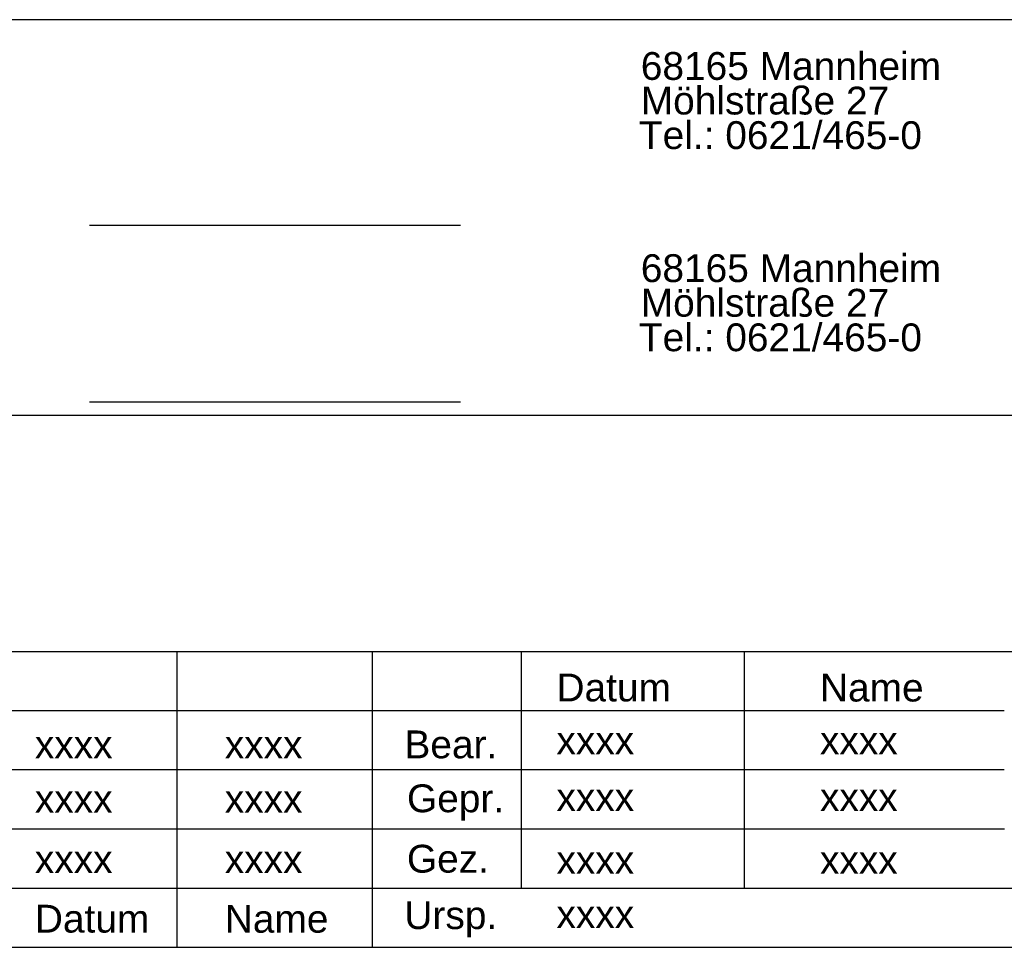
# Model space of a CAD drawing. Header units: metres. Extents: x 0 to 0.185, y 0 to 0.06.
# Tile 3 of 4: x 0.038 to 0.102, y 0 to 0.06. Entities that reach past the tile are written whole.
import ezdxf

# ---------------------------------------------------------------- set-up
doc = ezdxf.new("R2010")
doc.units = ezdxf.units.M
doc.header["$MEASUREMENT"] = 0
doc.layers.add('RAM_Stempel_MV_DIN_A3', color=7, linetype='Continuous', lineweight=25)
doc.styles.add('FAHNENBESCHR__250', font='arialn.shx', dxfattribs={"height": 0.5, "bigfont": 'bigfont.shx'})
doc.styles.add('RNV_250_0 63', font='arial.ttf', dxfattribs={"height": 0.63})

msp = doc.modelspace()

# ---------------------------------------------------------------- linework, layer by layer
at = {"layer": 'RAM_Stempel_MV_DIN_A3'}
for p, q in [((0.042674, 0.046699), (0.066664, 0.046699)), ((0.042674, 0.035284), (0.066664, 0.035284)), ((0, 0.034425), (0.185, 0.034425)), ((0, 0.019125), (0.185, 0.019125)), ((0.048336, 0), (0.048336, 0.019125)), ((0.060968, -0.000001), (0.060968, 0.019125)), ((0.070588, 0.019125), (0.070588, 0.003825)), ((0.085018, 0.019125), (0.085018, 0.003825)), ((0.101852, 0.0153), (0, 0.0153)), ((0.101852, 0.011475), (0, 0.011475)), ((0.101855, 0.00765), (0, 0.00765)), ((0, 0.003825), (0.185, 0.003825))]:
    msp.add_line(p, q, dxfattribs=at)
at = {"layer": 'RAM_Stempel_MV_DIN_A3', "flags": 128}
msp.add_lwpolyline([(0, 0), (0.185, 0), (0.185, 0.06), (0, 0.06), (0, 0)], close=True, dxfattribs=at)

# ---------------------------------------------------------------- texts
at = {"layer": 'RAM_Stempel_MV_DIN_A3', "style": 'RNV_250_0 63'}
for s, p in [('68165 Mannheim', (0.078334, 0.056107)), ('Möhlstraße 27', (0.078333, 0.053871)), ('Tel.: 0621/465-0', (0.078212, 0.051635)), ('68165 Mannheim', (0.078334, 0.043029)), ('Möhlstraße 27', (0.078333, 0.040793)), ('Tel.: 0621/465-0', (0.078212, 0.038557))]:
    msp.add_text(s, height=0.0018, rotation=359.98759, dxfattribs=at).set_placement(p)
at = {"layer": 'RAM_Stempel_MV_DIN_A3', "char_height": 0.0018, "width": 0.0179693, "attachment_point": 1, "line_spacing_factor": 0.633333, "style": 'FAHNENBESCHR__250'}
for s, insert in [('\\fArial|b0|i0|c00|p39;Datum', (0.072879, 0.017705)), ('\\fArial|b0|i0|c00|p39;Name', (0.089927, 0.017699)), ('\\fArial|b0|i0|c00|p39;Bear.', (0.063041, 0.014024)), ('\\fArial|b0|i0|c00|p39;xxxx', (0.039134, 0.014024)), ('\\fArial|b0|i0|c00|p39;xxxx', (0.051421, 0.014024)), ('\\fArial|b0|i0|c00|p39;xxxx', (0.072879, 0.014288)), ('\\fArial|b0|i0|c00|p39;xxxx', (0.089927, 0.014288)), ('\\fArial|b0|i0|c00|p39;Gepr.', (0.063207, 0.010536)), ('\\fArial|b0|i0|c00|p39;xxxx', (0.039134, 0.010504)), ('\\fArial|b0|i0|c00|p39;xxxx', (0.051421, 0.010504)), ('\\fArial|b0|i0|c00|p39;xxxx', (0.072879, 0.010615)), ('\\fArial|b0|i0|c00|p39;xxxx', (0.089927, 0.010615)), ('\\fArial|b0|i0|c00|p39;Gez.', (0.063202, 0.006629)), ('\\fArial|b0|i0|c00|p39;xxxx', (0.039134, 0.006598)), ('\\fArial|b0|i0|c00|p39;xxxx', (0.051421, 0.006598)), ('\\fArial|b0|i0|c00|p39;xxxx', (0.072879, 0.006553)), ('\\fArial|b0|i0|c00|p39;xxxx', (0.089927, 0.006553)), ('\\fArial|b0|i0|c00|p39;Datum', (0.039134, 0.002751)), ('\\fArial|b0|i0|c00|p39;Name', (0.051421, 0.002745)), ('\\fArial|b0|i0|c00|p39;Ursp.', (0.063041, 0.00298)), ('\\fArial|b0|i0|c00|p39;xxxx', (0.072879, 0.003047))]:
    msp.add_mtext(s, dxfattribs=dict(at, insert=insert))

doc.saveas('drawing.dxf')
